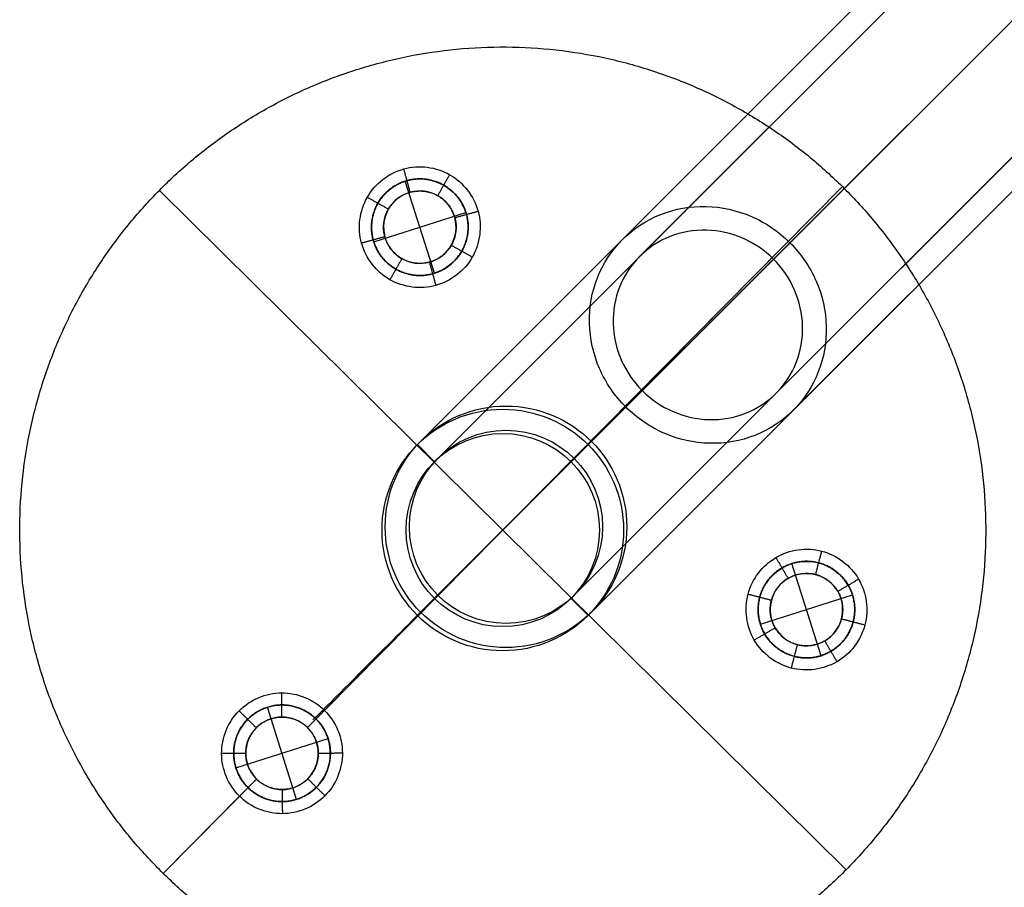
# Model space of a CAD drawing. Header units: millimetres. Extents: x -10999 to 11001, y -4500 to 4500.
# Tile 204 of 256: x 6905 to 7720, y 2673 to 3392. Entities that reach past the tile are written whole.
import ezdxf

# ---------------------------------------------------------------- set-up
doc = ezdxf.new("R2010")
doc.units = ezdxf.units.MM
doc.header["$MEASUREMENT"] = 0
doc.layers.add('Legs', color=7, linetype='Continuous', true_color=0x000000)
doc.layers.add('Tabletop', color=7, linetype='Continuous', true_color=0xd6d6d6)

msp = doc.modelspace()

# ---------------------------------------------------------------- linework, layer by layer
at = {"layer": 'Legs'}
for p, q in [((7236.93, 3042.52, 6864.56), (8180.94, 3986.52, 94.11)), ((7378.36, 3042.52, 6864.56), (8322.36, 3986.52, 94.11)), ((7251.08, 3028.38, 6864.56), (8195.08, 3972.38, 94.11)), ((7364.21, 3028.38, 6864.56), (8308.21, 3972.38, 94.11)), ((7307.64, 2971.81, 6864.56), (8251.65, 3915.81, 94.11)), ((7251.08, 2915.24, 6864.56), (8195.08, 3859.24, 94.11)), ((7364.21, 2915.24, 6864.56), (8308.21, 3859.24, 94.11)), ((7236.93, 2901.1, 6864.56), (8180.94, 3845.1, 94.11)), ((7378.36, 2901.1, 6864.56), (8322.36, 3845.1, 94.11)), ((7404.13, 3209.72, 4651.14), (8039.51, 3845.1, 94.11)), ((7542.82, 3206.99, 4670.71), (8180.94, 3845.1, 94.11)), ((7418.27, 3195.57, 4651.14), (8053.66, 3830.96, 94.11)), ((7529.23, 3193.39, 4666.8), (8166.79, 3830.96, 94.11)), ((7474.84, 3139, 4651.15), (8110.22, 3774.39, 94.11)), ((7420.45, 3084.62, 4635.5), (8053.66, 3717.82, 94.11)), ((7531.41, 3082.43, 4651.16), (8166.79, 3717.82, 94.11)), ((7406.86, 3071.02, 4631.59), (8039.51, 3703.68, 94.11)), ((7545.55, 3068.29, 4651.16), (8180.94, 3703.68, 94.11)), ((7020.56, 3250.4, 7154.06), (7589.39, 2687.88, 7154.06)), ((7020.56, 3250.4, 7174.06), (7589.39, 2687.88, 7174.06)), ((7586.23, 3253.55, 7174.06), (7143.25, 2805.6, 7174.06)), ((7586.23, 3253.55, 7154.06), (7157.33, 2819.84, 7154.06)), ((7234.26, 3039.85, 7123.96), (7234.26, 3039.85, 7154.06)), ((7234.26, 3039.85, 7154.06), (7248.4, 3025.71, 7154.06)), ((7361.54, 3025.71, 7154.06), (7375.68, 3039.85, 7154.06)), ((7375.68, 3039.85, 7123.96), (7375.68, 3039.85, 7154.06)), ((7248.4, 3025.71, 7123.96), (7248.4, 3025.71, 7154.06)), ((7361.54, 3025.71, 7123.96), (7361.54, 3025.71, 7154.06)), ((7304.97, 2969.14, 7123.96), (7304.97, 2969.14, 7154.06)), ((7234.26, 2898.43, 7154.06), (7248.4, 2912.57, 7154.06)), ((7248.4, 2912.57, 7123.96), (7248.4, 2912.57, 7154.06)), ((7361.54, 2912.57, 7123.96), (7361.54, 2912.57, 7154.06)), ((7361.54, 2912.57, 7154.06), (7375.68, 2898.43, 7154.06)), ((7234.26, 2898.43, 7123.96), (7234.26, 2898.43, 7154.06)), ((7375.68, 2898.43, 7123.96), (7375.68, 2898.43, 7154.06)), ((7101.06, 2762.94, 7174.06), (7023.71, 2684.72, 7174.06)), ((7087, 2748.71, 7154.06), (7023.71, 2684.72, 7154.06))]:
    msp.add_line(p, q, dxfattribs=at)
for centre, radius in [((7304.97, 2969.14, 7123.96), 100), ((7304.97, 2969.14, 7154.06), 100), ((7304.97, 2969.14, 7139.01), 100), ((7304.97, 2969.14, 6903.26), 100), ((7307.64, 2971.81, 6864.56), 100), ((7307.64, 2971.81, 6864.56), 80), ((7304.97, 2969.14, 7123.96), 80), ((7304.97, 2969.14, 7154.06), 80), ((7304.97, 2969.14, 7139.01), 80), ((7304.97, 2969.14, 6903.26), 80)]:
    msp.add_circle(centre, radius, dxfattribs=at)
at = {"layer": 'Legs', "extrusion": (-0.707107, 0.707107, -4.31775e-16)}
for centre in [(-7464.89, 6903.26, -2965.9), (-7564.89, 6903.26, -3065.9), (-7464.89, 6903.26, -2985.9), (-7544.89, 6903.26, -3065.9), (-7464.89, 6903.26, -3065.9), (-7384.89, 6903.26, -3065.9), (-7464.89, 6903.26, -3145.9), (-7364.89, 6903.26, -3065.9), (-7464.89, 6903.26, -3165.9)]:
    msp.add_arc(centre, 200, 348.84534, 0, dxfattribs=at)
at = {"layer": 'Legs'}
for points, knots in [([(7023.71, 2684.72, 7154.06), (7308.13, 2403.46, 7154.06), (7589.39, 2687.88, 7154.06), (7870.65, 2972.29, 7154.06), (7586.23, 3253.55, 7154.06), (7301.82, 3534.81, 7154.06), (7020.56, 3250.4, 7154.06), (6739.3, 2965.98, 7154.06), (7023.71, 2684.72, 7154.06)], [0, 0, 0, 6.283185, 6.283185, 12.566371, 12.566371, 18.849556, 18.849556, 25.132741, 25.132741, 25.132741]), ([(7023.71, 2684.72, 7174.06), (7308.13, 2403.46, 7174.06), (7589.39, 2687.88, 7174.06), (7870.65, 2972.29, 7174.06), (7586.23, 3253.55, 7174.06), (7301.82, 3534.81, 7174.06), (7020.56, 3250.4, 7174.06), (6739.3, 2965.98, 7174.06), (7023.71, 2684.72, 7174.06)], [0, 0, 0, 6.283185, 6.283185, 12.566371, 12.566371, 18.849556, 18.849556, 25.132741, 25.132741, 25.132741]), ([(7023.71, 2684.72, 7164.06), (7308.13, 2403.46, 7164.06), (7589.39, 2687.88, 7164.06), (7870.65, 2972.29, 7164.06), (7586.23, 3253.55, 7164.06), (7301.82, 3534.81, 7164.06), (7020.56, 3250.4, 7164.06), (6739.3, 2965.98, 7164.06), (7023.71, 2684.72, 7164.06)], [0, 0, 0, 6.283185, 6.283185, 12.566371, 12.566371, 18.849556, 18.849556, 25.132741, 25.132741, 25.132741]), ([(7242.19, 3180.32, 7373.06), (7202.61, 3174.42, 7373.06), (7196.71, 3214, 7373.06), (7190.82, 3253.58, 7373.06), (7230.4, 3259.47, 7373.06), (7269.97, 3265.37, 7373.06), (7275.87, 3225.79, 7373.06), (7281.77, 3186.21, 7373.06), (7242.19, 3180.32, 7373.06)], [-1.885931, -1.885931, -1.885931, -1.414449, -1.414449, -0.942966, -0.942966, -0.471483, -0.471483, 0, 0, 0]), ([(7242.19, 3180.32, 7173.06), (7202.61, 3174.42, 7173.06), (7196.71, 3214, 7173.06), (7190.82, 3253.58, 7173.06), (7230.4, 3259.47, 7173.06), (7269.97, 3265.37, 7173.06), (7275.87, 3225.79, 7173.06), (7281.77, 3186.21, 7173.06), (7242.19, 3180.32, 7173.06)], [-1.885931, -1.885931, -1.885931, -1.414449, -1.414449, -0.942966, -0.942966, -0.471483, -0.471483, 0, 0, 0]), ([(7240.71, 3190.21, 7373.06), (7270.4, 3194.63, 7373.06), (7265.98, 3224.32, 7373.06), (7261.56, 3254, 7373.06), (7231.87, 3249.58, 7373.06), (7202.18, 3245.16, 7373.06), (7206.6, 3215.47, 7373.06), (7211.03, 3185.78, 7373.06), (7240.71, 3190.21, 7373.06)], [0, 0, 0, 0.471483, 0.471483, 0.942966, 0.942966, 1.414449, 1.414449, 1.885931, 1.885931, 1.885931]), ([(7240.71, 3190.21, 7173.06), (7270.4, 3194.63, 7173.06), (7265.98, 3224.32, 7173.06), (7261.56, 3254, 7173.06), (7231.87, 3249.58, 7173.06), (7202.18, 3245.16, 7173.06), (7206.6, 3215.47, 7173.06), (7211.03, 3185.78, 7173.06), (7240.71, 3190.21, 7173.06)], [0, 0, 0, 0.471483, 0.471483, 0.942966, 0.942966, 1.414449, 1.414449, 1.885931, 1.885931, 1.885931]), ([(7519.25, 2917.92, 7373.06), (7533.93, 2955.15, 7373.06), (7571.16, 2940.46, 7373.06), (7608.38, 2925.78, 7373.06), (7593.7, 2888.56, 7373.06), (7579.02, 2851.33, 7373.06), (7541.79, 2866.02, 7373.06), (7504.57, 2880.7, 7373.06), (7519.25, 2917.92, 7373.06)], [-1.885931, -1.885931, -1.885931, -1.414449, -1.414449, -0.942966, -0.942966, -0.471483, -0.471483, 0, 0, 0]), ([(7519.25, 2917.92, 7173.06), (7533.93, 2955.15, 7173.06), (7571.16, 2940.46, 7173.06), (7608.38, 2925.78, 7173.06), (7593.7, 2888.56, 7173.06), (7579.02, 2851.33, 7173.06), (7541.79, 2866.02, 7173.06), (7504.57, 2880.7, 7173.06), (7519.25, 2917.92, 7173.06)], [-1.885931, -1.885931, -1.885931, -1.414449, -1.414449, -0.942966, -0.942966, -0.471483, -0.471483, 0, 0, 0]), ([(7528.55, 2914.25, 7373.06), (7517.54, 2886.33, 7373.06), (7545.46, 2875.32, 7373.06), (7573.38, 2864.3, 7373.06), (7584.4, 2892.23, 7373.06), (7595.41, 2920.15, 7373.06), (7567.49, 2931.16, 7373.06), (7539.57, 2942.18, 7373.06), (7528.55, 2914.25, 7373.06)], [0, 0, 0, 0.471483, 0.471483, 0.942966, 0.942966, 1.414449, 1.414449, 1.885931, 1.885931, 1.885931]), ([(7528.55, 2914.25, 7173.06), (7517.54, 2886.33, 7173.06), (7545.46, 2875.32, 7173.06), (7573.38, 2864.3, 7173.06), (7584.4, 2892.23, 7173.06), (7595.41, 2920.15, 7173.06), (7567.49, 2931.16, 7173.06), (7539.57, 2942.18, 7173.06), (7528.55, 2914.25, 7173.06)], [0, 0, 0, 0.471483, 0.471483, 0.942966, 0.942966, 1.414449, 1.414449, 1.885931, 1.885931, 1.885931]), ([(7153.48, 2809.18, 7373.06), (7178.38, 2777.85, 7373.06), (7147.05, 2752.95, 7373.06), (7115.72, 2728.06, 7373.06), (7090.82, 2759.38, 7373.06), (7065.93, 2790.71, 7373.06), (7097.26, 2815.61, 7373.06), (7128.59, 2840.5, 7373.06), (7153.48, 2809.18, 7373.06)], [-1.885931, -1.885931, -1.885931, -1.414449, -1.414449, -0.942966, -0.942966, -0.471483, -0.471483, 0, 0, 0]), ([(7153.48, 2809.18, 7173.06), (7178.38, 2777.85, 7173.06), (7147.05, 2752.95, 7173.06), (7115.72, 2728.06, 7173.06), (7090.82, 2759.38, 7173.06), (7065.93, 2790.71, 7173.06), (7097.26, 2815.61, 7173.06), (7128.59, 2840.5, 7173.06), (7153.48, 2809.18, 7173.06)], [-1.885931, -1.885931, -1.885931, -1.414449, -1.414449, -0.942966, -0.942966, -0.471483, -0.471483, 0, 0, 0]), ([(7145.65, 2802.95, 7373.06), (7126.98, 2826.45, 7373.06), (7103.48, 2807.78, 7373.06), (7079.98, 2789.1, 7373.06), (7098.65, 2765.61, 7373.06), (7117.33, 2742.11, 7373.06), (7140.83, 2760.78, 7373.06), (7164.33, 2779.46, 7373.06), (7145.65, 2802.95, 7373.06)], [0, 0, 0, 0.471483, 0.471483, 0.942966, 0.942966, 1.414449, 1.414449, 1.885931, 1.885931, 1.885931]), ([(7145.65, 2802.95, 7173.06), (7126.98, 2826.45, 7173.06), (7103.48, 2807.78, 7173.06), (7079.98, 2789.1, 7173.06), (7098.65, 2765.61, 7173.06), (7117.33, 2742.11, 7173.06), (7140.83, 2760.78, 7173.06), (7164.33, 2779.46, 7173.06), (7145.65, 2802.95, 7173.06)], [0, 0, 0, 0.471483, 0.471483, 0.942966, 0.942966, 1.414449, 1.414449, 1.885931, 1.885931, 1.885931])]:
    msp.add_rational_spline(points, [1, 0.707106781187, 1, 0.707106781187, 1, 0.707106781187, 1, 0.707106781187, 1], degree=2, knots=knots, dxfattribs=at)
for points, degree in [([(7223.07, 3268.12, 7154.06), (7210.44, 3264.73, 7154.06), (7188.12, 3247.33, 7154.06), (7182.8, 3205.26, 7154.06), (7208.83, 3171.72, 7154.06), (7250.93, 3166.43, 7154.06), (7284.45, 3192.44, 7154.06), (7289.75, 3234.56, 7154.06), (7263.73, 3268.04, 7154.06), (7235.67, 3271.64, 7154.06), (7223.07, 3268.12, 7154.06)], 3), ([(7228.35, 3248.83, 7174.06), (7225.71, 3258.48, 7164.06), (7223.07, 3268.12, 7154.06)], 2), ([(7251.14, 3245.98, 7174.06), (7256.1, 3254.67, 7164.06), (7261.05, 3263.36, 7154.06)], 2), ([(7225.71, 3258.48, 7164.06), (7215.61, 3255.77, 7164.06), (7197.76, 3241.85, 7164.06), (7193.5, 3208.19, 7164.06), (7214.32, 3181.36, 7164.06), (7248, 3177.13, 7164.06), (7274.82, 3197.93, 7164.06), (7279.06, 3231.63, 7164.06), (7258.24, 3258.41, 7164.06), (7235.79, 3261.3, 7164.06), (7225.71, 3258.48, 7164.06)], 3), ([(7020.56, 3250.4, 7154.06), (7020.56, 3250.4, 7164.06), (7020.56, 3250.4, 7174.06)], 2), ([(7228.35, 3248.83, 7174.06), (7235.91, 3250.95, 7174.06), (7252.75, 3248.79, 7174.06), (7268.36, 3228.7, 7174.06), (7265.18, 3203.42, 7174.06), (7245.07, 3187.82, 7174.06), (7219.81, 3190.99, 7174.06), (7204.19, 3211.12, 7174.06), (7207.39, 3236.36, 7174.06), (7220.77, 3246.8, 7174.06), (7228.35, 3248.83, 7174.06)], 3), ([(7586.23, 3253.55, 7154.06), (7586.23, 3253.55, 7164.06), (7586.23, 3253.55, 7174.06)], 2), ([(7210.2, 3234.76, 7174.06), (7201.51, 3239.72, 7164.06), (7192.82, 3244.67, 7154.06)], 2), ([(7265.23, 3227.83, 7174.06), (7274.88, 3230.48, 7164.06), (7284.53, 3233.12, 7154.06)], 2), ([(7207.33, 3211.97, 7174.06), (7197.68, 3209.33, 7164.06), (7188.03, 3206.68, 7154.06)], 2), ([(7262.36, 3205.03, 7174.06), (7271.05, 3200.08, 7164.06), (7279.75, 3195.12, 7154.06)], 2), ([(7221.42, 3193.82, 7174.06), (7216.46, 3185.12, 7164.06), (7211.51, 3176.43, 7154.06)], 2), ([(7240.71, 3190.21, 7373.06), (7240.71, 3190.21, 7273.06), (7240.71, 3190.21, 7173.06)], 2), ([(7244.21, 3190.95, 7174.06), (7246.85, 3181.3, 7164.06), (7249.5, 3171.65, 7154.06)], 2), ([(7242.19, 3180.32, 7373.06), (7242.19, 3180.32, 7273.06), (7242.19, 3180.32, 7173.06)], 2), ([(7234.26, 3039.85, 7123.96), (7234.26, 3039.85, 7013.61), (7234.26, 3039.85, 6903.26)], 2), ([(7375.68, 3039.85, 7123.96), (7375.68, 3039.85, 7013.61), (7375.68, 3039.85, 6903.26)], 2), ([(7248.4, 3025.71, 7123.96), (7248.4, 3025.71, 7013.61), (7248.4, 3025.71, 6903.26)], 2), ([(7361.54, 3025.71, 7123.96), (7361.54, 3025.71, 7013.61), (7361.54, 3025.71, 6903.26)], 2), ([(7304.97, 2969.14, 7123.96), (7304.97, 2969.14, 7013.61), (7304.97, 2969.14, 6903.26)], 2), ([(7604.85, 2890.58, 7154.06), (7608.23, 2903.21, 7154.06), (7604.32, 2931.24, 7154.06), (7570.55, 2956.88, 7154.06), (7528.49, 2951.11, 7154.06), (7502.86, 2917.3, 7154.06), (7508.62, 2875.26, 7154.06), (7542.45, 2849.61, 7154.06), (7584.45, 2855.4, 7154.06), (7601.61, 2877.91, 7154.06), (7604.85, 2890.58, 7154.06)], 3), ([(7595.18, 2893.11, 7164.06), (7597.88, 2903.22, 7164.06), (7594.75, 2925.64, 7164.06), (7567.74, 2946.15, 7164.06), (7534.09, 2941.54, 7164.06), (7513.59, 2914.49, 7164.06), (7518.19, 2880.86, 7164.06), (7545.25, 2860.34, 7164.06), (7578.86, 2864.97, 7164.06), (7592.58, 2882.97, 7164.06), (7595.18, 2893.11, 7164.06)], 3), ([(7541.33, 2929.16, 7174.06), (7536.28, 2937.8, 7164.06), (7531.23, 2946.44, 7154.06)], 2), ([(7564.09, 2932.29, 7174.06), (7566.63, 2941.96, 7164.06), (7569.17, 2951.64, 7154.06)], 2), ([(7585.51, 2895.64, 7174.06), (7583.56, 2888.04, 7174.06), (7573.27, 2874.54, 7174.06), (7548.06, 2871.06, 7174.06), (7527.76, 2886.46, 7174.06), (7524.31, 2911.68, 7174.06), (7539.69, 2931.96, 7174.06), (7564.92, 2935.43, 7174.06), (7585.19, 2920.04, 7174.06), (7587.54, 2903.23, 7174.06), (7585.51, 2895.64, 7174.06)], 3), ([(7582.4, 2918.4, 7174.06), (7591.03, 2923.45, 7164.06), (7599.67, 2928.5, 7154.06)], 2), ([(7248.4, 2912.57, 7123.96), (7248.4, 2912.57, 7013.61), (7248.4, 2912.57, 6903.26)], 2), ([(7361.54, 2912.57, 7123.96), (7361.54, 2912.57, 7013.61), (7361.54, 2912.57, 6903.26)], 2), ([(7527.45, 2910.85, 7174.06), (7517.77, 2913.39, 7164.06), (7508.09, 2915.93, 7154.06)], 2), ([(7519.25, 2917.92, 7373.06), (7519.25, 2917.92, 7273.06), (7519.25, 2917.92, 7173.06)], 2), ([(7528.55, 2914.25, 7373.06), (7528.55, 2914.25, 7273.06), (7528.55, 2914.25, 7173.06)], 2), ([(7234.26, 2898.43, 7123.96), (7234.26, 2898.43, 7013.61), (7234.26, 2898.43, 6903.26)], 2), ([(7375.68, 2898.43, 7123.96), (7375.68, 2898.43, 7013.61), (7375.68, 2898.43, 6903.26)], 2), ([(7585.51, 2895.64, 7174.06), (7595.18, 2893.11, 7164.06), (7604.85, 2890.58, 7154.06)], 2), ([(7530.57, 2888.09, 7174.06), (7521.93, 2883.04, 7164.06), (7513.3, 2877.99, 7154.06)], 2), ([(7548.88, 2874.21, 7174.06), (7546.34, 2864.53, 7164.06), (7543.81, 2854.85, 7154.06)], 2), ([(7571.64, 2877.34, 7174.06), (7576.69, 2868.7, 7164.06), (7581.74, 2860.06, 7154.06)], 2), ([(7087, 2748.71, 7154.06), (7096.25, 2739.47, 7154.06), (7122.47, 2728.85, 7154.06), (7161.57, 2745.27, 7154.06), (7177.6, 2784.58, 7154.06), (7161.13, 2823.68, 7154.06), (7121.85, 2839.72, 7154.06), (7082.72, 2823.24, 7154.06), (7066.73, 2783.97, 7154.06), (7077.65, 2757.86, 7154.06), (7087, 2748.71, 7154.06)], 3), ([(7121.99, 2814.29, 7174.06), (7121.93, 2824.29, 7164.06), (7121.88, 2834.3, 7154.06)], 2), ([(7094.03, 2755.83, 7164.06), (7101.43, 2748.43, 7164.06), (7122.41, 2739.93, 7164.06), (7153.69, 2753.07, 7164.06), (7166.51, 2784.52, 7164.06), (7153.34, 2815.8, 7164.06), (7121.91, 2828.63, 7164.06), (7090.61, 2815.45, 7164.06), (7077.82, 2784.03, 7164.06), (7086.55, 2763.14, 7164.06), (7094.03, 2755.83, 7164.06)], 3), ([(7100.81, 2805.37, 7174.06), (7093.69, 2812.41, 7164.06), (7086.58, 2819.44, 7154.06)], 2), ([(7101.06, 2762.94, 7174.06), (7095.45, 2768.42, 7174.06), (7088.9, 2784.09, 7174.06), (7098.49, 2807.65, 7174.06), (7121.97, 2817.54, 7174.06), (7145.54, 2807.92, 7174.06), (7155.42, 2784.46, 7174.06), (7145.8, 2760.87, 7174.06), (7122.35, 2751.02, 7174.06), (7106.61, 2757.39, 7174.06), (7101.06, 2762.94, 7174.06)], 3), ([(7143.26, 2805.61, 7174.06), (7150.3, 2812.72, 7164.06), (7157.33, 2819.84, 7154.06)], 2), ([(7153.48, 2809.18, 7373.06), (7153.48, 2809.18, 7273.06), (7153.48, 2809.18, 7173.06)], 2), ([(7145.65, 2802.95, 7373.06), (7145.65, 2802.95, 7273.06), (7145.65, 2802.95, 7173.06)], 2), ([(7092.14, 2784.1, 7174.06), (7082.13, 2784.04, 7164.06), (7072.13, 2783.99, 7154.06)], 2), ([(7152.17, 2784.44, 7174.06), (7162.18, 2784.49, 7164.06), (7172.19, 2784.55, 7154.06)], 2), ([(7101.06, 2762.94, 7174.06), (7094.03, 2755.83, 7164.06), (7087, 2748.71, 7154.06)], 2), ([(7143.5, 2763.16, 7174.06), (7150.61, 2756.12, 7164.06), (7157.73, 2749.09, 7154.06)], 2), ([(7122.32, 2754.25, 7174.06), (7122.38, 2744.25, 7164.06), (7122.43, 2734.24, 7154.06)], 2), ([(7023.71, 2684.72, 7154.06), (7023.71, 2684.72, 7164.06), (7023.71, 2684.72, 7174.06)], 2), ([(7589.39, 2687.88, 7154.06), (7589.39, 2687.88, 7164.06), (7589.39, 2687.88, 7174.06)], 2)]:
    msp.add_open_spline(points, degree=degree, dxfattribs=at)
for points, knots in [([(7545.55, 3068.29, 4651.16), (7563.81, 3086.56, 4656.42), (7573.55, 3111.57, 4661.42), (7572.57, 3150.49, 4666.87), (7569.72, 3163.22, 4668.29), (7559.39, 3186.97, 4670.22), (7552.01, 3197.8, 4670.71), (7542.82, 3206.99, 4670.71), (7533.64, 3216.17, 4670.71), (7522.81, 3223.56, 4670.22), (7499.05, 3233.89, 4668.28), (7486.32, 3236.74, 4666.86), (7447.41, 3237.72, 4661.4), (7422.39, 3227.98, 4656.4), (7404.13, 3209.72, 4651.14), (7385.86, 3191.45, 4645.89), (7376.12, 3166.44, 4640.89), (7377.11, 3127.52, 4635.43), (7379.96, 3114.79, 4634.01), (7390.28, 3091.03, 4632.08), (7397.67, 3080.2, 4631.59), (7406.86, 3071.02, 4631.59), (7416.04, 3061.84, 4631.59), (7426.87, 3054.45, 4632.09), (7450.63, 3044.12, 4634.02), (7463.35, 3041.27, 4635.44), (7502.27, 3040.29, 4640.9), (7527.28, 3050.03, 4645.91), (7545.55, 3068.29, 4651.16)], [0, 0, 0, 0, 0.795799, 0.795799, 1.188849, 1.188849, 1.581797, 1.581797, 1.581797, 1.974707, 1.974707, 2.367724, 2.367724, 3.163595, 3.163595, 3.163595, 3.959394, 3.959394, 4.352444, 4.352444, 4.745392, 4.745392, 4.745392, 5.138302, 5.138302, 5.531318, 5.531318, 6.32719, 6.32719, 6.32719, 6.32719]), ([(7531.41, 3082.43, 4651.16), (7516.79, 3067.82, 4646.95), (7496.78, 3060.03, 4642.95), (7465.65, 3060.81, 4638.59), (7455.47, 3063.1, 4637.45), (7436.46, 3071.36, 4635.9), (7427.8, 3077.27, 4635.5), (7420.45, 3084.62, 4635.5), (7413.1, 3091.96, 4635.5), (7407.19, 3100.63, 4635.9), (7398.93, 3119.63, 4637.44), (7396.65, 3129.82, 4638.58), (7395.87, 3160.95, 4642.94), (7403.66, 3180.96, 4646.94), (7418.27, 3195.57, 4651.14), (7432.88, 3210.19, 4655.35), (7452.89, 3217.98, 4659.35), (7484.03, 3217.19, 4663.72), (7494.21, 3214.91, 4664.86), (7513.22, 3206.65, 4666.4), (7521.88, 3200.74, 4666.8), (7529.23, 3193.39, 4666.8), (7536.57, 3186.04, 4666.8), (7542.48, 3177.38, 4666.41), (7550.74, 3158.37, 4664.86), (7553.03, 3148.19, 4663.73), (7553.81, 3117.06, 4659.36), (7546.02, 3097.05, 4655.36), (7531.41, 3082.43, 4651.16)], [0, 0, 0, 0, 0.636697, 0.636697, 0.95111, 0.95111, 1.265438, 1.265438, 1.265438, 1.579796, 1.579796, 1.894236, 1.894236, 2.530876, 2.530876, 2.530876, 3.167573, 3.167573, 3.481986, 3.481986, 3.796314, 3.796314, 3.796314, 4.110672, 4.110672, 4.425112, 4.425112, 5.061752, 5.061752, 5.061752, 5.061752]), ([(7147.7, 2811.86, 5525.66), (7188.4, 2852.56, 5465.7), (7264.29, 2928.45, 5337.18), (7358.26, 3022.43, 5123.56), (7430.26, 3094.42, 4893.51), (7462.69, 3126.86, 4732.47), (7474.84, 3139, 4651.15)], [-10.02241, -10.02241, -10.02241, -10.02241, -7.529004, -5.011205, -2.493406, 0, 0, 0, 0])]:
    msp.add_open_spline(points, degree=3, knots=knots, dxfattribs=at)
at = {"layer": 'Tabletop'}
for p, q in [((7248.41, 3181.76, 7373.06), (7224.18, 3258.03, 7373.06)), ((7198.15, 3207.78, 7373.06), (7274.43, 3232.01, 7373.06)), ((7568.59, 2865.1, 7373.06), (7544.36, 2941.38, 7373.06)), ((7518.34, 2891.12, 7373.06), (7594.61, 2915.35, 7373.06)), ((7134.27, 2746.14, 7373.06), (7110.04, 2822.42, 7373.06)), ((7084.02, 2772.16, 7373.06), (7160.29, 2796.4, 7373.06))]:
    msp.add_line(p, q, dxfattribs=at)
for points in [[(7274.43, 3232.01, 7373.06), (7262.31, 3270.15, 7373.06), (7224.18, 3258.03, 7373.06), (7186.04, 3245.92, 7373.06), (7198.15, 3207.78, 7373.06), (7210.27, 3169.64, 7373.06), (7248.41, 3181.76, 7373.06), (7286.54, 3193.87, 7373.06), (7274.43, 3232.01, 7373.06)], [(7274.43, 3232.01, 7174.06), (7262.31, 3270.15, 7174.06), (7224.18, 3258.03, 7174.06), (7186.04, 3245.92, 7174.06), (7198.15, 3207.78, 7174.06), (7210.27, 3169.64, 7174.06), (7248.41, 3181.76, 7174.06), (7286.54, 3193.87, 7174.06), (7274.43, 3232.01, 7174.06)], [(7594.61, 2915.35, 7373.06), (7582.5, 2953.49, 7373.06), (7544.36, 2941.38, 7373.06), (7506.22, 2929.26, 7373.06), (7518.34, 2891.12, 7373.06), (7530.45, 2852.99, 7373.06), (7568.59, 2865.1, 7373.06), (7606.73, 2877.22, 7373.06), (7594.61, 2915.35, 7373.06)], [(7594.61, 2915.35, 7174.06), (7582.5, 2953.49, 7174.06), (7544.36, 2941.38, 7174.06), (7506.22, 2929.26, 7174.06), (7518.34, 2891.12, 7174.06), (7530.45, 2852.99, 7174.06), (7568.59, 2865.1, 7174.06), (7606.73, 2877.22, 7174.06), (7594.61, 2915.35, 7174.06)], [(7160.29, 2796.4, 7373.06), (7148.18, 2834.53, 7373.06), (7110.04, 2822.42, 7373.06), (7071.9, 2810.3, 7373.06), (7084.02, 2772.16, 7373.06), (7096.13, 2734.03, 7373.06), (7134.27, 2746.14, 7373.06), (7172.41, 2758.26, 7373.06), (7160.29, 2796.4, 7373.06)], [(7160.29, 2796.4, 7174.06), (7148.18, 2834.53, 7174.06), (7110.04, 2822.42, 7174.06), (7071.9, 2810.3, 7174.06), (7084.02, 2772.16, 7174.06), (7096.13, 2734.03, 7174.06), (7134.27, 2746.14, 7174.06), (7172.41, 2758.26, 7174.06), (7160.29, 2796.4, 7174.06)]]:
    msp.add_rational_spline(points, [1, 0.707106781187, 1, 0.707106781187, 1, 0.707106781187, 1, 0.707106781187, 1], degree=2, knots=[0, 0, 0, 0.628562, 0.628562, 1.257125, 1.257125, 1.885687, 1.885687, 2.51425, 2.51425, 2.51425], dxfattribs=at)
for points in [[(7224.18, 3258.03, 7174.06), (7224.18, 3258.03, 7273.56), (7224.18, 3258.03, 7373.06)], [(7274.43, 3232.01, 7174.06), (7274.43, 3232.01, 7273.56), (7274.43, 3232.01, 7373.06)], [(7198.15, 3207.78, 7174.06), (7198.15, 3207.78, 7273.56), (7198.15, 3207.78, 7373.06)], [(7248.41, 3181.76, 7174.06), (7248.41, 3181.76, 7273.56), (7248.41, 3181.76, 7373.06)], [(7544.36, 2941.38, 7174.06), (7544.36, 2941.38, 7273.56), (7544.36, 2941.38, 7373.06)], [(7594.61, 2915.35, 7174.06), (7594.61, 2915.35, 7273.56), (7594.61, 2915.35, 7373.06)], [(7518.34, 2891.12, 7174.06), (7518.34, 2891.12, 7273.56), (7518.34, 2891.12, 7373.06)], [(7568.59, 2865.1, 7174.06), (7568.59, 2865.1, 7273.56), (7568.59, 2865.1, 7373.06)], [(7110.04, 2822.42, 7174.06), (7110.04, 2822.42, 7273.56), (7110.04, 2822.42, 7373.06)], [(7160.29, 2796.4, 7174.06), (7160.29, 2796.4, 7273.56), (7160.29, 2796.4, 7373.06)], [(7084.02, 2772.16, 7174.06), (7084.02, 2772.16, 7273.56), (7084.02, 2772.16, 7373.06)], [(7134.27, 2746.14, 7174.06), (7134.27, 2746.14, 7273.56), (7134.27, 2746.14, 7373.06)]]:
    msp.add_open_spline(points, degree=2, dxfattribs=at)

doc.saveas('drawing.dxf')
